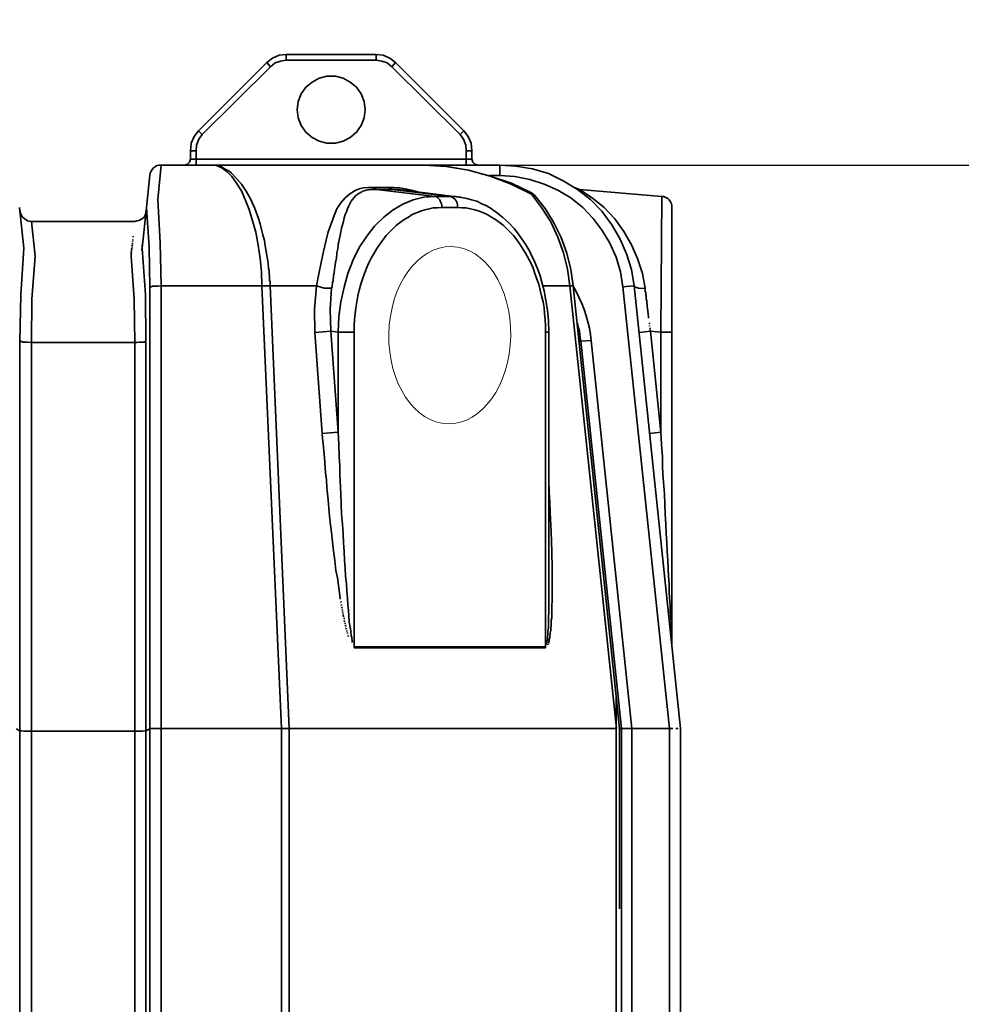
# Model space of a CAD drawing. Header units: millimetres. Extents: x -1661 to 8978, y 10537 to 15989.
# Tile 16 of 24: x 5885 to 6720, y 13544 to 14418. Entities that reach past the tile are written whole.
import ezdxf

# ---------------------------------------------------------------- set-up
doc = ezdxf.new("R2010")
doc.units = ezdxf.units.MM
doc.layers.add('C00-00-00-BLACK', color=7, linetype='Continuous')
doc.layers.add('Domyślne', color=7, linetype='Continuous')
doc.layers.add('Eko_Wymiary', color=7, linetype='Continuous', lineweight=20)
doc.styles.get("Standard").update_dxf_attribs({"font": 'arial.ttf'})
doc.dimstyles.new('ISO-25', dxfattribs={"dimtxt": 2.5, "dimasz": 2.5, "dimexe": 1.25, "dimexo": 0.625, "dimtad": 1, "dimtxsty": 'Standard', "dimcen": 2.5, "dimadec": 0, "dimazin": 0, "dimtfac": 1, "dimtmove": 0, "dimatfit": 3, "dimfxl": 0, "dimarcsym": 0})

# ---------------------------------------------------------------- blocks, each defined once
blk = doc.blocks.new('*D137')
at = {"layer": 'Defpoints', "color": 0}
for p in [(6273.53, 14289.02), (6855.09, 14289.02), (6458.49, 12669.3)]:
    blk.add_point(p, dxfattribs=at)
at = {"layer": 'Eko_Wymiary', "color": 0, "lineweight": -2, "ltscale": 2}
for p, q in [((6274.16, 14289.02), (6856.34, 14289.02)), ((6855.09, 12719.3), (6855.09, 14239.02)), ((6459.12, 12669.3), (6856.34, 12669.3))]:
    blk.add_line(p, q, dxfattribs=at)
at = {"layer": 'Eko_Wymiary', "color": 0}
for points in [[(6863.42, 14239.02), (6846.76, 14239.02), (6855.09, 14289.02)], [(6846.76, 12719.3), (6863.42, 12719.3), (6855.09, 12669.3)]]:
    blk.add_solid(points, dxfattribs=at)
at = {"layer": 'Eko_Wymiary', "color": 0, "insert": (6824.57, 13249.3), "char_height": 50, "attachment_point": 5, "rotation": 90}
blk.add_mtext('1620', dxfattribs=at)
blk = doc.blocks.new('*D138')
at = {"layer": 'Defpoints', "color": 0}
for p in [(4667.98, 15749.17), (7065.09, 15749.17), (6276.61, 12669.3)]:
    blk.add_point(p, dxfattribs=at)
at = {"layer": 'Eko_Wymiary', "color": 0, "lineweight": -2, "ltscale": 2}
for p, q in [((4668.61, 15749.17), (7066.34, 15749.17)), ((7065.09, 12719.3), (7065.09, 15699.17)), ((6277.23, 12669.3), (7066.34, 12669.3))]:
    blk.add_line(p, q, dxfattribs=at)
at = {"layer": 'Eko_Wymiary', "color": 0}
for points in [[(7073.42, 15699.17), (7056.76, 15699.17), (7065.09, 15749.17)], [(7056.76, 12719.3), (7073.42, 12719.3), (7065.09, 12669.3)]]:
    blk.add_solid(points, dxfattribs=at)
at = {"layer": 'Eko_Wymiary', "color": 0, "insert": (7034.56, 13472.73), "char_height": 50, "attachment_point": 5, "rotation": 90}
blk.add_mtext('3065', dxfattribs=at)
blk = doc.blocks.new('A$C31ED3315')
at = {"layer": 'C00-00-00-BLACK', "color": 7, "linetype": 'Continuous', "lineweight": 35}
for p, q in [((2414.02, 1710.8), (2419.11, 1714.62)), ((2419.11, 1714.62), (2425.03, 1717.16)), ((2425.03, 1717.16), (2431.39, 1718.01)), ((2431.39, 1718.01), (2511.04, 1718.01)), ((2431.39, 1712.93), (2431.39, 1718.01)), ((2511.04, 1718.01), (2517.4, 1717.16)), ((2511.04, 1712.93), (2511.04, 1718.01)), ((2517.4, 1717.16), (2523.32, 1714.62)), ((2523.32, 1714.62), (2528.41, 1710.8)), ((2353.43, 1650.23), (2414.02, 1710.8)), ((2356.82, 1646.83), (2417.41, 1706.99)), ((2417.41, 1706.99), (2414.02, 1710.8)), ((2417.41, 1706.99), (2421.64, 1710.38)), ((2421.64, 1710.38), (2426.31, 1712.07)), ((2426.31, 1712.07), (2431.39, 1712.93)), ((2431.39, 1712.93), (2511.04, 1712.93)), ((2511.04, 1712.93), (2516.12, 1712.07)), ((2516.12, 1712.07), (2520.79, 1710.38)), ((2520.79, 1710.38), (2525.02, 1706.99)), ((2525.02, 1706.99), (2528.41, 1710.8)), ((2525.02, 1706.99), (2585.61, 1646.83)), ((2528.41, 1710.8), (2589, 1650.23)), ((2460.61, 1696.82), (2454.28, 1693.44)), ((2467.4, 1698.52), (2460.61, 1696.82)), ((2475.02, 1698.52), (2467.4, 1698.52)), ((2481.8, 1696.82), (2475.02, 1698.52)), ((2488.15, 1693.44), (2481.8, 1696.82)), ((2448.75, 1688.78), (2444.52, 1682.84)), ((2454.28, 1693.44), (2448.75, 1688.78)), ((2493.68, 1688.78), (2488.15, 1693.44)), ((2497.91, 1682.84), (2493.68, 1688.78)), ((2444.52, 1682.84), (2441.99, 1676.07)), ((2500.44, 1676.07), (2497.91, 1682.84)), ((2441.99, 1676.07), (2441.13, 1668.86)), ((2501.3, 1668.86), (2500.44, 1676.07)), ((2441.13, 1668.86), (2441.99, 1661.67)), ((2441.99, 1661.67), (2444.52, 1654.88)), ((2497.91, 1654.88), (2500.44, 1661.67)), ((2500.44, 1661.67), (2501.3, 1668.86)), ((2444.52, 1654.88), (2448.75, 1648.96)), ((2493.68, 1648.96), (2497.91, 1654.88)), ((2347.07, 1639.21), (2349.63, 1645.14)), ((2349.63, 1645.14), (2353.43, 1650.23)), ((2356.82, 1646.83), (2353.43, 1650.23)), ((2353.86, 1642.6), (2356.82, 1646.83)), ((2448.75, 1648.96), (2454.28, 1644.29)), ((2454.28, 1644.29), (2460.61, 1640.9)), ((2481.8, 1640.9), (2488.15, 1644.29)), ((2488.15, 1644.29), (2493.68, 1648.96)), ((2585.61, 1646.83), (2589, 1650.23)), ((2585.61, 1646.83), (2588.57, 1642.6)), ((2592.8, 1645.14), (2589, 1650.23)), ((2595.35, 1639.21), (2592.8, 1645.14)), ((2346.23, 1632.43), (2347.07, 1639.21)), ((2351.32, 1632.43), (2351.74, 1637.52)), ((2351.74, 1637.52), (2353.86, 1642.6)), ((2460.61, 1640.9), (2467.4, 1639.21)), ((2467.4, 1639.21), (2475.02, 1639.21)), ((2475.02, 1639.21), (2481.8, 1640.9)), ((2588.57, 1642.6), (2590.68, 1637.52)), ((2590.68, 1637.52), (2591.1, 1632.43)), ((2596.2, 1632.43), (2595.35, 1639.21)), ((2346.23, 1624.81), (2346.23, 1632.43)), ((2346.23, 1632.43), (2351.32, 1632.43)), ((2351.32, 1624.81), (2351.32, 1632.43)), ((2591.1, 1624.81), (2591.1, 1632.43)), ((2591.1, 1632.43), (2596.2, 1632.43)), ((2596.2, 1624.81), (2596.2, 1632.43)), ((2315.3, 1618.45), (2313.62, 1617.18)), ((2316.58, 1619.29), (2315.3, 1618.45)), ((2318.69, 1619.72), (2316.58, 1619.29)), ((2320.39, 1619.72), (2317.42, 1589.22)), ((2320.39, 1619.72), (2318.69, 1619.72)), ((2364.45, 1619.72), (2320.39, 1619.72)), ((2341.15, 1619.72), (2343.69, 1620.56)), ((2343.69, 1620.56), (2345.39, 1622.27)), ((2345.39, 1622.27), (2346.23, 1624.81)), ((2346.23, 1624.81), (2351.32, 1624.81)), ((2351.32, 1624.81), (2591.1, 1624.81)), ((2351.32, 1619.72), (2351.32, 1624.81)), ((2364.45, 1619.72), (2546.63, 1619.72)), ((2365.72, 1619.72), (2364.45, 1619.72)), ((2369.54, 1619.29), (2364.45, 1619.72)), ((2367.42, 1619.72), (2365.72, 1619.72)), ((2368.26, 1619.72), (2367.42, 1619.72)), ((2369.11, 1619.29), (2368.26, 1619.72)), ((2370.38, 1619.29), (2369.11, 1619.29)), ((2374.2, 1617.18), (2369.54, 1619.29)), ((2371.65, 1618.87), (2370.38, 1619.29)), ((2372.5, 1618.45), (2371.65, 1618.87)), ((2373.77, 1618.02), (2372.5, 1618.45)), ((2376.32, 1616.75), (2373.77, 1618.02)), ((2620.78, 1619.72), (2546.63, 1619.72)), ((2546.63, 1619.72), (2553.83, 1619.72)), ((2553.4, 1619.72), (2573.32, 1618.45)), ((2553.83, 1619.72), (2573.74, 1618.45)), ((2573.32, 1618.45), (2593.23, 1615.06)), ((2573.74, 1618.45), (2593.23, 1615.06)), ((2591.1, 1619.72), (2591.1, 1624.81)), ((2591.1, 1624.81), (2596.2, 1624.81)), ((2597.04, 1622.27), (2596.2, 1624.81)), ((2598.74, 1620.56), (2597.04, 1622.27)), ((2601.27, 1619.72), (2598.74, 1620.56)), ((2635.17, 1618.87), (2620.78, 1619.72)), ((2620.78, 1610.4), (2620.78, 1619.72)), ((2650, 1616.33), (2635.17, 1618.87)), ((2310.23, 1610.83), (2307.26, 1582.01)), ((2310.66, 1612.52), (2310.23, 1610.83)), ((2311.5, 1614.21), (2310.66, 1612.52)), ((2312.34, 1615.91), (2311.5, 1614.21)), ((2313.62, 1617.18), (2312.34, 1615.91)), ((2378.85, 1613.79), (2374.2, 1617.18)), ((2378.44, 1615.48), (2376.32, 1616.75)), ((2380.55, 1614.21), (2378.44, 1615.48)), ((2383.09, 1609.56), (2378.85, 1613.79)), ((2382.67, 1612.52), (2380.55, 1614.21)), ((2387.34, 1607.85), (2382.67, 1612.52)), ((2387.34, 1603.62), (2383.09, 1609.56)), ((2593.23, 1615.06), (2612.29, 1609.98)), ((2593.23, 1615.06), (2612.29, 1609.98)), ((2611.86, 1610.4), (2620.78, 1610.4)), ((2612.29, 1609.98), (2630.93, 1602.77)), ((2612.29, 1609.98), (2631.36, 1603.62)), ((2620.78, 1610.4), (2634.33, 1609.56)), ((2634.33, 1609.56), (2647.46, 1607.01)), ((2663.98, 1612.1), (2650, 1616.33)), ((2677.11, 1605.74), (2663.98, 1612.1)), ((2391.57, 1602.77), (2387.34, 1607.85)), ((2391.57, 1596.85), (2387.34, 1603.62)), ((2395.8, 1596.42), (2391.57, 1602.77)), ((2630.93, 1602.77), (2649.16, 1593.87)), ((2631.36, 1603.62), (2649.16, 1595.14)), ((2647.46, 1607.01), (2660.18, 1602.77)), ((2660.18, 1602.77), (2672.45, 1597.27)), ((2689.82, 1598.12), (2677.11, 1605.74)), ((2394.96, 1589.22), (2391.57, 1596.85)), ((2400.03, 1589.22), (2395.8, 1596.42)), ((2483.5, 1590.49), (2487.73, 1594.3)), ((2487.73, 1594.3), (2493.25, 1597.27)), ((2491.55, 1590.91), (2493.25, 1592.6)), ((2493.25, 1597.27), (2496.21, 1598.54)), ((2493.25, 1592.6), (2494.94, 1593.87)), ((2494.94, 1593.87), (2496.21, 1594.72)), ((2496.21, 1598.54), (2500.02, 1599.39)), ((2496.21, 1594.72), (2497.05, 1595.14)), ((2497.05, 1595.14), (2498.32, 1595.99)), ((2498.32, 1595.99), (2499.17, 1596.42)), ((2499.17, 1596.42), (2500.44, 1596.85)), ((2500.02, 1599.39), (2503.84, 1599.81)), ((2500.44, 1596.85), (2502.14, 1597.27)), ((2502.14, 1597.27), (2503.41, 1597.69)), ((2503.41, 1597.69), (2504.68, 1597.69)), ((2503.84, 1599.81), (2508.07, 1599.81)), ((2504.68, 1597.69), (2505.95, 1598.12)), ((2505.95, 1598.12), (2506.8, 1598.12)), ((2506.8, 1598.12), (2508.07, 1598.12)), ((2508.07, 1599.81), (2522.06, 1599.81)), ((2511.46, 1598.12), (2508.07, 1599.81)), ((2508.07, 1598.12), (2508.91, 1598.12)), ((2508.91, 1598.12), (2510.19, 1598.12)), ((2510.19, 1598.12), (2511.46, 1598.12)), ((2563.15, 1591.76), (2511.46, 1598.12)), ((2511.46, 1598.12), (2525.45, 1598.12)), ((2522.06, 1599.81), (2526.71, 1599.81)), ((2525.45, 1598.12), (2522.06, 1599.81)), ((2525.45, 1598.12), (2526.29, 1598.12)), ((2577.12, 1591.76), (2525.45, 1598.12)), ((2526.29, 1598.12), (2527.13, 1598.12)), ((2526.71, 1599.81), (2531.8, 1599.39)), ((2527.55, 1598.12), (2528.41, 1598.12)), ((2528.41, 1598.12), (2529.25, 1598.12)), ((2529.25, 1598.12), (2530.1, 1598.12)), ((2530.1, 1598.12), (2530.95, 1598.12)), ((2530.95, 1598.12), (2531.8, 1598.12)), ((2531.8, 1599.39), (2536.88, 1598.54)), ((2532.22, 1597.69), (2533.08, 1597.69)), ((2533.49, 1597.69), (2584.75, 1591.33)), ((2536.88, 1598.54), (2542.38, 1597.27)), ((2542.38, 1597.27), (2544.94, 1596.85)), ((2544.94, 1596.85), (2547.9, 1595.99)), ((2553.4, 1591.33), (2563.15, 1591.76)), ((2563.15, 1591.76), (2577.12, 1591.76)), ((2564.42, 1591.76), (2563.15, 1591.76)), ((2565.69, 1590.91), (2564.42, 1591.76)), ((2577.12, 1591.76), (2581.79, 1591.76)), ((2579.24, 1590.91), (2577.12, 1591.76)), ((2581.79, 1591.76), (2586.45, 1591.33)), ((2649.16, 1595.14), (2651.69, 1593.03)), ((2649.16, 1594.72), (2649.16, 1593.87)), ((2649.16, 1593.87), (2658.04, 1582.01)), ((2649.16, 1593.87), (2650.42, 1593.87)), ((2650.42, 1593.87), (2651.69, 1593.03)), ((2651.69, 1593.03), (2661.02, 1581.16)), ((2672.45, 1597.27), (2683.89, 1590.49)), ((2688.13, 1599.39), (2686.86, 1599.81)), ((2689.4, 1598.96), (2688.13, 1599.39)), ((2690.25, 1598.54), (2689.4, 1598.96)), ((2701.26, 1589.22), (2689.82, 1598.12)), ((2691.52, 1598.12), (2690.25, 1598.54)), ((2764.81, 1591.76), (2691.52, 1598.12)), ((2702.95, 1590.49), (2691.52, 1598.12)), ((2763.97, 1471.44), (2764.81, 1591.76)), ((2766.5, 1591.76), (2764.81, 1591.76)), ((2768.2, 1590.91), (2766.5, 1591.76)), ((2317.42, 1589.22), (2319.54, 1550.66)), ((2398.35, 1580.32), (2394.96, 1589.22)), ((2403.43, 1581.16), (2400.03, 1589.22)), ((2476.29, 1580.74), (2479.69, 1586.25)), ((2479.69, 1586.25), (2483.5, 1590.49)), ((2485.62, 1580.74), (2486.46, 1582.86)), ((2486.46, 1582.86), (2487.73, 1585.41)), ((2487.73, 1585.41), (2489.01, 1587.52)), ((2489.01, 1587.52), (2490.28, 1589.22)), ((2490.28, 1589.22), (2491.55, 1590.91)), ((2526.29, 1579.89), (2534.76, 1584.98)), ((2534.76, 1584.98), (2544.08, 1588.79)), ((2544.08, 1588.79), (2553.4, 1591.33)), ((2566.53, 1590.06), (2565.69, 1590.91)), ((2567.81, 1588.79), (2566.53, 1590.06)), ((2568.22, 1587.1), (2567.81, 1588.79)), ((2569.09, 1585.41), (2568.22, 1587.1)), ((2569.5, 1583.71), (2569.09, 1585.41)), ((2569.5, 1582.01), (2569.5, 1583.71)), ((2581.38, 1589.22), (2579.24, 1590.91)), ((2582.22, 1587.95), (2581.38, 1589.22)), ((2583.06, 1586.25), (2582.22, 1587.95)), ((2583.48, 1584.14), (2583.06, 1586.25)), ((2583.48, 1582.01), (2583.48, 1584.14)), ((2584.75, 1591.33), (2586.87, 1590.91)), ((2586.87, 1590.91), (2591.53, 1590.06)), ((2591.53, 1590.06), (2595.77, 1588.79)), ((2595.77, 1588.79), (2600.43, 1587.52)), ((2600.43, 1587.52), (2605.09, 1585.41)), ((2605.09, 1585.41), (2608.49, 1583.71)), ((2608.49, 1583.71), (2612.29, 1581.59)), ((2683.89, 1590.49), (2694.48, 1582.01)), ((2711.44, 1578.62), (2701.26, 1589.22)), ((2713.55, 1582.01), (2702.95, 1590.49)), ((2769.89, 1590.06), (2768.2, 1590.91)), ((2771.16, 1588.79), (2769.89, 1590.06)), ((2772.43, 1587.1), (2771.16, 1588.79)), ((2773.28, 1585.41), (2772.43, 1587.1)), ((2773.7, 1583.71), (2773.28, 1585.41)), ((2773.7, 1582.01), (2773.7, 1583.71)), ((2198.38, 1546.01), (2194.56, 1582.01)), ((2194.99, 1578.62), (2195.42, 1576.93)), ((2195.42, 1576.93), (2196.26, 1574.81)), ((2196.26, 1574.81), (2197.53, 1573.12)), ((2307.26, 1582.01), (2303.44, 1546.01)), ((2305.99, 1575.24), (2305.13, 1573.54)), ((2306.83, 1576.93), (2305.99, 1575.24)), ((2306.83, 1578.62), (2306.83, 1576.93)), ((2307.26, 1582.01), (2309.8, 1546.85)), ((2401.32, 1570.15), (2398.35, 1580.32)), ((2406.82, 1572.27), (2403.43, 1581.16)), ((2471.21, 1567.61), (2473.76, 1574.81)), ((2473.76, 1574.81), (2476.29, 1580.74)), ((2482.66, 1572.7), (2483.5, 1575.66)), ((2483.5, 1575.66), (2484.76, 1578.2)), ((2484.76, 1578.2), (2485.62, 1580.74)), ((2517.83, 1573.54), (2526.29, 1579.89)), ((2539.84, 1573.54), (2543.24, 1575.66)), ((2543.24, 1575.66), (2547.05, 1577.35)), ((2547.05, 1577.35), (2550.44, 1578.62)), ((2550.44, 1578.62), (2554.25, 1579.89)), ((2554.25, 1579.89), (2558.07, 1580.74)), ((2558.07, 1580.74), (2561.87, 1581.59)), ((2561.87, 1581.59), (2565.69, 1581.59)), ((2565.69, 1581.59), (2569.5, 1582.01)), ((2569.5, 1582.01), (2583.48, 1582.01)), ((2583.48, 1582.01), (2587.3, 1581.59)), ((2587.3, 1581.59), (2591.1, 1581.59)), ((2591.1, 1581.59), (2594.93, 1580.74)), ((2594.93, 1580.74), (2598.74, 1579.89)), ((2598.74, 1579.89), (2602.55, 1578.62)), ((2602.55, 1578.62), (2606.36, 1577.35)), ((2606.36, 1577.35), (2609.76, 1575.66)), ((2609.76, 1575.66), (2613.56, 1573.54)), ((2612.29, 1581.59), (2614.83, 1579.89)), ((2614.83, 1579.89), (2617.8, 1577.78)), ((2617.8, 1577.78), (2623.31, 1573.54)), ((2658.04, 1582.01), (2666.1, 1569.3)), ((2661.02, 1581.16), (2668.64, 1568.88)), ((2694.48, 1582.01), (2703.81, 1572.27)), ((2720.33, 1566.76), (2711.44, 1578.62)), ((2722.86, 1571.85), (2713.55, 1582.01)), ((2773.7, 1471.44), (2773.7, 1582.01)), ((2197.53, 1573.12), (2199.22, 1571.85)), ((2199.22, 1571.85), (2201.76, 1570.15)), ((2201.76, 1570.15), (2205.15, 1569.72)), ((2205.15, 1569.72), (2208.55, 1538.8)), ((2297.09, 1569.72), (2205.15, 1569.72)), ((2298.78, 1570.15), (2297.09, 1569.72)), ((2300.48, 1570.58), (2298.78, 1570.15)), ((2302.17, 1571.43), (2300.48, 1570.58)), ((2303.87, 1572.27), (2302.17, 1571.43)), ((2305.13, 1573.54), (2303.87, 1572.27)), ((2404.28, 1559.99), (2401.32, 1570.15)), ((2408.09, 1567.61), (2406.82, 1572.27)), ((2409.35, 1562.53), (2408.09, 1567.61)), ((2468.67, 1560.41), (2471.21, 1567.61)), ((2480.53, 1563.8), (2481.39, 1566.76)), ((2481.39, 1566.76), (2482.23, 1569.72)), ((2482.23, 1569.72), (2482.66, 1572.7)), ((2502.98, 1556.59), (2509.77, 1565.49)), ((2509.77, 1565.49), (2517.83, 1573.54)), ((2526.29, 1563.37), (2529.25, 1566.34)), ((2529.25, 1566.34), (2532.65, 1568.88)), ((2532.65, 1568.88), (2536.04, 1571.43)), ((2536.04, 1571.43), (2539.84, 1573.54)), ((2613.56, 1573.54), (2616.95, 1571.43)), ((2616.95, 1571.43), (2620.35, 1568.88)), ((2620.35, 1568.88), (2623.74, 1566.34)), ((2623.31, 1573.54), (2628.81, 1568.45)), ((2623.74, 1566.34), (2626.7, 1563.37)), ((2628.81, 1568.45), (2633.9, 1562.95)), ((2666.1, 1569.3), (2672.45, 1555.74)), ((2668.64, 1568.88), (2675.41, 1555.32)), ((2703.81, 1572.27), (2711.85, 1561.68)), ((2727.53, 1554.47), (2720.33, 1566.76)), ((2730.92, 1560.83), (2722.86, 1571.85)), ((2295.4, 1556.59), (2295.4, 1555.74)), ((2406.39, 1548.55), (2404.28, 1559.99)), ((2410.62, 1557.87), (2409.35, 1562.53)), ((2411.9, 1552.78), (2410.62, 1557.87)), ((2466.55, 1551.93), (2468.67, 1560.41)), ((2478.42, 1553.2), (2479.27, 1557.01)), ((2479.27, 1557.01), (2479.69, 1560.41)), ((2479.69, 1560.41), (2480.53, 1563.8)), ((2496.21, 1546.43), (2502.98, 1556.59)), ((2514.43, 1549.39), (2519.93, 1557.01)), ((2519.93, 1557.01), (2526.29, 1563.37)), ((2626.7, 1563.37), (2630.08, 1559.99)), ((2630.08, 1559.99), (2633.04, 1557.01)), ((2633.04, 1557.01), (2636.01, 1553.2)), ((2633.9, 1562.95), (2638.14, 1557.45)), ((2638.14, 1557.45), (2640.26, 1554.47)), ((2711.85, 1561.68), (2718.63, 1550.24)), ((2737.7, 1548.97), (2730.92, 1560.83)), ((2294.54, 1548.97), (2294.54, 1548.12)), ((2295.4, 1553.63), (2294.97, 1552.78)), ((2294.97, 1551.93), (2294.97, 1551.09)), ((2294.97, 1550.24), (2294.97, 1549.39)), ((2303.87, 1550.66), (2303.03, 1543.88)), ((2319.54, 1550.66), (2320.39, 1512.53)), ((2408.09, 1536.68), (2406.39, 1548.55)), ((2412.74, 1548.12), (2411.9, 1552.78)), ((2413.59, 1543.03), (2412.74, 1548.12)), ((2464.43, 1543.03), (2466.55, 1551.93)), ((2477.13, 1545.58), (2477.56, 1547.7)), ((2477.56, 1549.39), (2478, 1551.51)), ((2477.56, 1547.7), (2477.56, 1549.39)), ((2478, 1551.51), (2478.42, 1553.2)), ((2511.89, 1545.58), (2514.43, 1549.39)), ((2636.01, 1553.2), (2638.56, 1549.39)), ((2638.56, 1549.39), (2643.63, 1541.34)), ((2640.26, 1554.47), (2642.37, 1551.51)), ((2642.37, 1551.51), (2644.06, 1548.97)), ((2644.06, 1548.97), (2645.76, 1546.01)), ((2672.45, 1555.74), (2677.54, 1541.76)), ((2675.41, 1555.32), (2680.5, 1541.34)), ((2718.63, 1550.24), (2724.14, 1537.95)), ((2733.46, 1540.92), (2727.53, 1554.47)), ((2743.21, 1536.68), (2737.7, 1548.97)), ((2198.38, 1546.01), (2195.83, 1504.48)), ((2294.11, 1542.61), (2293.7, 1541.76)), ((2293.7, 1541.76), (2293.7, 1540.92)), ((2293.7, 1540.49), (2293.7, 1539.65)), ((2293.7, 1539.65), (2293.7, 1538.8)), ((2294.54, 1546.01), (2294.11, 1545.16)), ((2294.11, 1544.74), (2294.11, 1543.88)), ((2294.11, 1543.88), (2294.11, 1543.03)), ((2294.54, 1547.28), (2294.54, 1546.43)), ((2306.4, 1504.48), (2303.44, 1546.01)), ((2309.8, 1546.85), (2310.23, 1511.26)), ((2414.45, 1537.95), (2413.59, 1543.03)), ((2462.31, 1533.3), (2464.43, 1543.03)), ((2475.87, 1537.11), (2476.29, 1541.34)), ((2476.29, 1541.34), (2477.13, 1545.58)), ((2490.7, 1535.41), (2496.21, 1546.43)), ((2506.8, 1537.11), (2509.34, 1541.34)), ((2509.34, 1541.34), (2511.89, 1545.58)), ((2643.63, 1541.34), (2648.3, 1532.87)), ((2645.76, 1546.01), (2647.46, 1543.03)), ((2647.46, 1543.03), (2648.73, 1540.07)), ((2648.73, 1540.07), (2650.85, 1536.26)), ((2677.54, 1541.76), (2680.93, 1527.36)), ((2680.5, 1541.34), (2683.89, 1526.94)), ((2737.7, 1526.94), (2733.46, 1540.92)), ((2208.55, 1538.8), (2205.57, 1500.67)), ((2293.7, 1538.8), (2296.24, 1500.67)), ((2409.35, 1524.82), (2408.09, 1536.68)), ((2415.29, 1532.45), (2414.45, 1537.95)), ((2415.29, 1530.75), (2415.29, 1532.45)), ((2415.72, 1529.48), (2415.29, 1530.75)), ((2460.2, 1523.13), (2462.31, 1533.3)), ((2474.6, 1529.05), (2475.02, 1533.3)), ((2475.02, 1533.3), (2475.87, 1537.11)), ((2486.05, 1523.55), (2490.7, 1535.41)), ((2502.56, 1528.21), (2504.68, 1532.87)), ((2504.68, 1532.87), (2506.8, 1537.11)), ((2648.3, 1532.87), (2650.42, 1528.21)), ((2650.85, 1536.26), (2652.55, 1532.03)), ((2652.55, 1532.03), (2654.65, 1526.94)), ((2724.14, 1537.95), (2727.96, 1524.82)), ((2747.44, 1523.55), (2743.21, 1536.68)), ((2409.78, 1512.53), (2409.35, 1524.82)), ((2415.72, 1527.78), (2415.72, 1529.48)), ((2416.14, 1526.09), (2415.72, 1527.78)), ((2416.14, 1524.4), (2416.14, 1526.09)), ((2416.14, 1522.7), (2416.14, 1524.4)), ((2416.57, 1521.01), (2416.14, 1522.7)), ((2458.08, 1512.53), (2460.2, 1523.13)), ((2473.33, 1522.28), (2473.76, 1523.55)), ((2473.33, 1521.01), (2473.33, 1522.28)), ((2473.76, 1524.82), (2474.17, 1526.09)), ((2473.76, 1523.55), (2473.76, 1524.82)), ((2474.17, 1527.36), (2474.6, 1529.05)), ((2474.17, 1526.09), (2474.17, 1527.36)), ((2482.66, 1511.26), (2486.05, 1523.55)), ((2499.17, 1518.47), (2500.87, 1523.55)), ((2500.87, 1523.55), (2502.56, 1528.21)), ((2650.42, 1528.21), (2652.12, 1523.55)), ((2652.12, 1523.55), (2653.81, 1518.47)), ((2654.65, 1526.94), (2656.78, 1521.43)), ((2680.93, 1527.36), (2683.03, 1512.53)), ((2683.89, 1526.94), (2686.01, 1512.53)), ((2727.96, 1524.82), (2730.07, 1511.69)), ((2740.25, 1512.53), (2737.7, 1526.94)), ((2749.98, 1510.42), (2747.44, 1523.55)), ((2416.57, 1519.32), (2416.57, 1521.01)), ((2416.57, 1517.61), (2416.57, 1519.32)), ((2416.98, 1515.92), (2416.57, 1517.61)), ((2416.98, 1514.23), (2416.98, 1515.92)), ((2416.98, 1512.53), (2416.98, 1514.23)), ((2472.06, 1512.96), (2472.49, 1514.23)), ((2472.06, 1511.69), (2472.06, 1512.96)), ((2472.49, 1515.5), (2472.9, 1516.77)), ((2472.49, 1514.23), (2472.49, 1515.5)), ((2472.9, 1518.47), (2473.33, 1519.74)), ((2472.9, 1516.77), (2472.9, 1518.47)), ((2473.33, 1519.74), (2473.33, 1521.01)), ((2496.21, 1508.72), (2497.48, 1513.8)), ((2497.48, 1513.8), (2499.17, 1518.47)), ((2653.81, 1518.47), (2655.51, 1513.8)), ((2655.51, 1513.8), (2656.78, 1508.72)), ((2656.78, 1521.43), (2658.47, 1514.65)), ((2658.47, 1514.65), (2660.18, 1507.88)), ((2195.83, 1504.48), (2194.99, 1463.39)), ((2306.83, 1463.39), (2306.4, 1504.48)), ((2310.23, 1511.26), (2310.23, 1118.96)), ((2311.5, 1511.69), (2310.66, 1511.69)), ((2312.77, 1512.11), (2311.5, 1511.69)), ((2314.46, 1512.11), (2312.77, 1512.11)), ((2317.42, 1512.11), (2314.46, 1512.11)), ((2320.39, 1512.53), (2317.42, 1512.11)), ((2320.39, 1512.53), (2409.78, 1512.53)), ((2320.39, 1119.39), (2320.39, 1512.53)), ((2409.78, 1512.53), (2416.98, 1512.53)), ((2427.16, 1119.39), (2409.78, 1512.53)), ((2416.98, 1512.53), (2458.08, 1512.53)), ((2433.93, 1119.39), (2416.98, 1512.53)), ((2458.08, 1512.53), (2456.38, 1491.77)), ((2464.86, 1510.42), (2458.08, 1512.53)), ((2471.64, 1510.42), (2464.86, 1510.42)), ((2470.37, 1491.35), (2471.64, 1510.42)), ((2471.64, 1510.42), (2472.06, 1511.69)), ((2479.69, 1498.13), (2482.66, 1511.26)), ((2494.94, 1503.63), (2496.21, 1508.72)), ((2656.78, 1508.72), (2658.04, 1503.63)), ((2658.89, 1512.53), (2683.03, 1512.53)), ((2660.18, 1507.88), (2661.86, 1499.4)), ((2683.03, 1512.53), (2724.57, 1119.39)), ((2683.03, 1512.53), (2684.32, 1512.53)), ((2684.32, 1512.53), (2685.17, 1512.53)), ((2685.17, 1512.53), (2686.01, 1512.53)), ((2686.01, 1512.53), (2727.1, 1119.39)), ((2687.29, 1509.99), (2686.01, 1512.11)), ((2688.56, 1507.45), (2687.29, 1509.99)), ((2691.09, 1502.36), (2688.56, 1507.45)), ((2730.07, 1511.69), (2740.25, 1512.53)), ((2771.59, 1119.39), (2730.07, 1511.69)), ((2781.33, 1119.39), (2740.25, 1512.53)), ((2740.66, 1511.69), (2740.25, 1512.53)), ((2742.35, 1510.84), (2741.09, 1511.26)), ((2744.05, 1510.42), (2742.35, 1510.84)), ((2746.58, 1509.99), (2744.05, 1510.42)), ((2749.98, 1510.42), (2746.58, 1509.99)), ((2749.98, 1509.15), (2749.98, 1510.42)), ((2749.98, 1508.3), (2749.98, 1509.15)), ((2749.98, 1507.45), (2749.98, 1508.3)), ((2750.41, 1506.61), (2749.98, 1507.45)), ((2750.41, 1505.33), (2750.41, 1506.61)), ((2750.41, 1504.48), (2750.41, 1505.33)), ((2750.84, 1503.63), (2750.41, 1504.48)), ((2205.57, 1500.67), (2205.15, 1462.12)), ((2296.24, 1500.67), (2297.09, 1462.12)), ((2478, 1485), (2479.69, 1498.13)), ((2493.25, 1493.05), (2494.09, 1498.13)), ((2494.09, 1498.13), (2494.94, 1503.63)), ((2658.04, 1503.63), (2659.32, 1498.13)), ((2659.32, 1498.13), (2660.18, 1493.05)), ((2661.86, 1499.4), (2663.14, 1490.92)), ((2693.63, 1496.86), (2691.09, 1502.36)), ((2695.75, 1491.35), (2693.63, 1496.86)), ((2750.84, 1502.36), (2750.84, 1503.63)), ((2750.84, 1501.52), (2750.84, 1502.36)), ((2750.84, 1500.25), (2750.84, 1501.52)), ((2751.25, 1499.4), (2750.84, 1500.25)), ((2751.25, 1498.13), (2751.25, 1499.4)), ((2751.25, 1497.28), (2751.25, 1498.13)), ((2751.68, 1496.01), (2751.25, 1497.28)), ((2751.68, 1495.17), (2751.68, 1496.01)), ((2456.38, 1491.77), (2456.81, 1471.02)), ((2470.79, 1472.29), (2470.37, 1491.35)), ((2491.98, 1482.46), (2492.39, 1487.54)), ((2492.39, 1487.54), (2493.25, 1493.05)), ((2660.18, 1493.05), (2660.59, 1487.54)), ((2660.59, 1487.54), (2661.02, 1482.46)), ((2663.14, 1490.92), (2663.98, 1481.61)), ((2697.44, 1485.84), (2695.75, 1491.35)), ((2751.68, 1493.9), (2751.68, 1495.17)), ((2752.11, 1492.63), (2751.68, 1493.9)), ((2752.95, 1484.57), (2752.11, 1492.63)), ((2477.56, 1471.44), (2478, 1485)), ((2491.55, 1476.94), (2491.98, 1482.46)), ((2661.02, 1482.46), (2661.44, 1476.94)), ((2663.98, 1481.61), (2664.41, 1471.44)), ((2689.82, 1479.48), (2690.25, 1477.37)), ((2699.15, 1480.34), (2697.44, 1485.84)), ((2700.42, 1474.83), (2699.15, 1480.34)), ((2752.95, 1483.73), (2752.95, 1484.57)), ((2753.8, 1478.64), (2753.8, 1479.48)), ((2456.81, 1471.02), (2470.79, 1472.29)), ((2456.81, 1471.02), (2463.16, 1381.21)), ((2477.56, 1471.44), (2470.79, 1472.29)), ((2477.56, 1382.48), (2470.79, 1472.29)), ((2491.55, 1471.44), (2477.56, 1471.44)), ((2477.56, 1382.48), (2477.56, 1471.44)), ((2491.55, 1471.44), (2491.55, 1476.94)), ((2491.55, 1191.83), (2491.55, 1471.44)), ((2661.44, 1476.94), (2661.44, 1471.44)), ((2661.44, 1471.44), (2661.44, 1191.83)), ((2664.41, 1471.44), (2661.44, 1471.44)), ((2664.41, 1471.44), (2664.41, 1247.76)), ((2690.25, 1477.37), (2690.67, 1475.25)), ((2690.67, 1475.25), (2691.52, 1472.29)), ((2691.52, 1472.29), (2691.95, 1469.32)), ((2691.95, 1469.32), (2692.36, 1466.35)), ((2701.26, 1469.32), (2700.42, 1474.83)), ((2702.11, 1463.81), (2701.26, 1469.32)), ((2744.48, 1471.02), (2754.64, 1472.29)), ((2753.8, 1476.52), (2753.8, 1477.37)), ((2754.22, 1474.4), (2754.22, 1475.25)), ((2754.22, 1472.71), (2754.22, 1473.56)), ((2763.97, 1471.44), (2754.64, 1472.29)), ((2763.97, 1382.48), (2754.64, 1472.29)), ((2773.7, 1471.44), (2763.97, 1471.44)), ((2763.97, 1382.48), (2763.97, 1471.44)), ((2773.7, 1191.83), (2773.7, 1471.44)), ((2194.99, 1463.39), (2194.99, 1117.26)), ((2196.26, 1462.96), (2195.42, 1462.96)), ((2197.53, 1462.54), (2196.26, 1462.96)), ((2199.22, 1462.54), (2197.53, 1462.54)), ((2201.76, 1462.54), (2199.22, 1462.54)), ((2205.15, 1462.12), (2201.76, 1462.54)), ((2205.15, 1462.12), (2205.15, 1116.84)), ((2205.15, 1462.12), (2297.09, 1462.12)), ((2297.09, 1462.12), (2297.09, 1116.84)), ((2297.09, 1462.12), (2298.78, 1462.12)), ((2298.78, 1462.12), (2300.48, 1462.54)), ((2300.48, 1462.54), (2302.17, 1462.54)), ((2302.17, 1462.54), (2303.87, 1462.54)), ((2303.87, 1462.54), (2305.13, 1462.54)), ((2305.13, 1462.54), (2305.99, 1462.96)), ((2305.99, 1462.96), (2306.83, 1462.96)), ((2306.83, 1463.39), (2306.83, 1117.26)), ((2692.79, 1463.39), (2691.09, 1463.39)), ((2692.36, 1466.35), (2692.79, 1463.39)), ((2692.79, 1463.39), (2702.11, 1463.81)), ((2692.79, 1463.39), (2728.8, 1119.39)), ((2738.12, 1119.39), (2702.11, 1463.81)), ((2463.16, 1381.21), (2477.56, 1382.48)), ((2478, 1371.46), (2477.56, 1382.48)), ((2753.8, 1381.21), (2763.97, 1382.48)), ((2764.39, 1371.46), (2763.97, 1382.48)), ((2463.58, 1376.98), (2463.16, 1381.21)), ((2464, 1372.31), (2463.58, 1376.98)), ((2465.28, 1359.6), (2464, 1372.31)), ((2478.42, 1360.45), (2478, 1371.46)), ((2765.24, 1360.45), (2764.39, 1371.46)), ((2466.14, 1346.47), (2465.28, 1359.6)), ((2478.84, 1352.83), (2478.42, 1360.45)), ((2765.24, 1352.83), (2765.24, 1360.45)), ((2478.84, 1345.2), (2478.84, 1352.83)), ((2765.66, 1345.2), (2765.24, 1352.83)), ((2466.98, 1340.11), (2466.14, 1346.47)), ((2467.4, 1333.34), (2466.98, 1340.11)), ((2479.69, 1327.4), (2478.84, 1345.2)), ((2766.93, 1327.4), (2765.66, 1345.2)), ((2468.67, 1322.32), (2467.4, 1333.34)), ((2664.41, 1336.3), (2664.82, 1332.91)), ((2664.82, 1332.91), (2664.82, 1329.09)), ((2469.53, 1311.3), (2468.67, 1322.32)), ((2480.53, 1309.6), (2479.69, 1327.4)), ((2664.82, 1329.09), (2665.25, 1320.2)), ((2767.77, 1309.6), (2766.93, 1327.4)), ((2665.25, 1320.2), (2665.67, 1311.3)), ((2470.37, 1302.41), (2469.53, 1311.3)), ((2481.39, 1300.71), (2480.53, 1309.6)), ((2665.67, 1311.3), (2666.52, 1293.94)), ((2768.2, 1300.71), (2767.77, 1309.6)), ((2471.64, 1293.51), (2470.37, 1302.41)), ((2481.8, 1292.24), (2481.39, 1300.71)), ((2768.63, 1292.24), (2768.2, 1300.71)), ((2472.49, 1285.03), (2471.64, 1293.51)), ((2482.23, 1284.18), (2481.8, 1292.24)), ((2666.52, 1293.94), (2666.94, 1276.56)), ((2769.05, 1284.18), (2768.63, 1292.24)), ((2473.33, 1276.99), (2472.49, 1285.03)), ((2474.6, 1268.51), (2473.33, 1276.99)), ((2482.66, 1276.56), (2482.23, 1284.18)), ((2769.47, 1276.56), (2769.05, 1284.18)), ((2475.45, 1259.61), (2474.6, 1268.51)), ((2483.08, 1268.93), (2482.66, 1276.56)), ((2483.5, 1261.31), (2483.08, 1268.93)), ((2666.94, 1276.56), (2667.37, 1261.74)), ((2769.89, 1268.93), (2769.47, 1276.56)), ((2770.32, 1261.31), (2769.89, 1268.93)), ((2476.72, 1253.26), (2475.45, 1259.61)), ((2483.92, 1254.54), (2483.5, 1261.31)), ((2667.37, 1261.74), (2667.37, 1246.48)), ((2770.73, 1254.54), (2770.32, 1261.31)), ((2479.27, 1235.04), (2476.72, 1253.26)), ((2484.76, 1247.76), (2483.92, 1254.54)), ((2771.16, 1247.76), (2770.73, 1254.54)), ((2485.19, 1241.39), (2484.76, 1247.76)), ((2664.41, 1247.76), (2664.41, 1240.98)), ((2667.37, 1246.48), (2667.37, 1240.13)), ((2771.16, 1241.39), (2771.16, 1247.76)), ((2479.27, 1234.2), (2479.27, 1235.04)), ((2485.62, 1235.04), (2485.19, 1241.39)), ((2486.05, 1229.53), (2485.62, 1235.04)), ((2664.41, 1240.98), (2664.41, 1234.2)), ((2664.41, 1234.2), (2664.41, 1228.69)), ((2667.37, 1233.35), (2666.94, 1227.84)), ((2667.37, 1240.13), (2667.37, 1233.35)), ((2771.59, 1235.04), (2771.16, 1241.39)), ((2772.02, 1229.53), (2771.59, 1235.04)), ((2480.12, 1231.23), (2479.69, 1232.07)), ((2480.53, 1228.69), (2480.12, 1229.53)), ((2480.96, 1226.57), (2480.53, 1227.42)), ((2480.96, 1224.88), (2480.96, 1225.73)), ((2486.46, 1224.03), (2486.05, 1229.53)), ((2664.41, 1228.69), (2664.41, 1222.77)), ((2666.94, 1227.84), (2666.94, 1221.91)), ((2772.02, 1224.03), (2772.02, 1229.53)), ((2481.39, 1223.18), (2481.39, 1224.03)), ((2481.8, 1221.49), (2481.39, 1222.34)), ((2481.8, 1219.79), (2481.8, 1220.63)), ((2482.23, 1218.51), (2482.23, 1219.37)), ((2482.66, 1216.83), (2482.66, 1217.67)), ((2483.08, 1215.14), (2482.66, 1215.98)), ((2486.89, 1219.37), (2486.46, 1224.03)), ((2487.31, 1214.28), (2486.89, 1219.37)), ((2664.41, 1222.77), (2663.98, 1218.1)), ((2663.98, 1218.1), (2663.98, 1213.01)), ((2666.94, 1217.67), (2666.52, 1215.55)), ((2666.52, 1215.55), (2666.52, 1213.44)), ((2666.94, 1221.91), (2666.94, 1219.79)), ((2666.94, 1219.79), (2666.94, 1217.67)), ((2772.43, 1219.37), (2772.02, 1224.03)), ((2772.86, 1214.28), (2772.43, 1219.37)), ((2483.08, 1213.85), (2483.08, 1214.71)), ((2483.5, 1212.17), (2483.5, 1213.01)), ((2483.92, 1210.48), (2483.92, 1211.32)), ((2484.35, 1209.21), (2483.92, 1210.05)), ((2484.76, 1207.51), (2484.35, 1208.36)), ((2487.73, 1210.48), (2487.31, 1214.28)), ((2488.58, 1206.24), (2487.73, 1210.48)), ((2663.98, 1209.21), (2663.55, 1205.38)), ((2663.98, 1213.01), (2663.98, 1209.21)), ((2666.52, 1210.89), (2666.1, 1208.78)), ((2666.1, 1208.78), (2666.1, 1206.65)), ((2666.52, 1213.44), (2666.52, 1210.89)), ((2772.86, 1210.48), (2772.86, 1214.28)), ((2773.28, 1206.24), (2772.86, 1210.48)), ((2485.19, 1205.38), (2485.19, 1206.24)), ((2485.62, 1203.69), (2485.62, 1204.54)), ((2486.46, 1201.15), (2486.05, 1201.99)), ((2488.58, 1204.54), (2488.58, 1206.24)), ((2489.01, 1202.85), (2488.58, 1204.54)), ((2489.01, 1201.58), (2489.01, 1202.85)), ((2489.42, 1200.3), (2489.01, 1201.58)), ((2489.42, 1199.03), (2489.42, 1200.3)), ((2489.85, 1197.76), (2489.42, 1199.03)), ((2663.14, 1198.19), (2662.71, 1196.92)), ((2663.55, 1201.99), (2663.14, 1200.73)), ((2663.14, 1200.73), (2663.14, 1199.46)), ((2663.14, 1199.46), (2663.14, 1198.19)), ((2663.55, 1205.38), (2663.55, 1203.69)), ((2663.55, 1203.69), (2663.55, 1201.99)), ((2665.25, 1199.46), (2664.82, 1198.62)), ((2664.82, 1198.62), (2664.82, 1197.34)), ((2665.67, 1202.85), (2665.25, 1201.58)), ((2665.25, 1201.58), (2665.25, 1200.73)), ((2665.25, 1200.73), (2665.25, 1199.46)), ((2666.1, 1206.65), (2665.67, 1204.12)), ((2665.67, 1204.12), (2665.67, 1202.85)), ((2773.28, 1204.54), (2773.28, 1206.24)), ((2773.28, 1202.85), (2773.28, 1204.54)), ((2773.28, 1201.58), (2773.28, 1202.85)), ((2773.28, 1200.3), (2773.28, 1201.58)), ((2773.7, 1199.03), (2773.28, 1200.3)), ((2773.7, 1197.76), (2773.7, 1199.03)), ((2489.85, 1196.5), (2489.85, 1197.76)), ((2490.28, 1195.65), (2489.85, 1196.5)), ((2661.44, 1191.83), (2491.55, 1191.83)), ((2491.55, 1190.99), (2491.55, 1191.83)), ((2661.44, 1190.99), (2491.55, 1190.99)), ((2661.44, 1191.83), (2661.44, 1190.99)), ((2662.71, 1194.79), (2662.29, 1193.95)), ((2662.71, 1196.92), (2662.71, 1196.07)), ((2662.71, 1196.07), (2662.71, 1195.23)), ((2663.98, 1194.36), (2663.55, 1193.52)), ((2664.41, 1195.65), (2663.98, 1194.79)), ((2664.82, 1197.34), (2664.41, 1196.5)), ((2664.41, 1196.5), (2664.41, 1195.65)), ((2773.7, 1196.5), (2773.7, 1197.76)), ((2773.7, 1195.65), (2773.7, 1196.5)), ((2724.14, 1147.73), (2724.14, 500.35)), ((2311.5, 1119.39), (2310.23, 1118.96)), ((2313.62, 1119.39), (2311.5, 1119.39)), ((2316.58, 1119.39), (2313.62, 1119.39)), ((2320.39, 1119.39), (2316.58, 1119.39)), ((2427.16, 1119.39), (2320.39, 1119.39)), ((2320.39, 500.35), (2320.39, 1119.39)), ((2430.97, 1119.39), (2427.16, 1119.39)), ((2427.16, 500.35), (2427.16, 1119.39)), ((2433.93, 1119.39), (2430.97, 1119.39)), ((2724.14, 1119.39), (2433.93, 1119.39)), ((2433.93, 500.35), (2433.93, 1119.39)), ((2728.8, 1119.39), (2727.1, 1119.39)), ((2727.1, 1119.39), (2727.1, 959.24)), ((2728.8, 1119.39), (2728.8, 500.35)), ((2738.12, 1119.39), (2728.8, 1119.39)), ((2771.59, 1119.39), (2738.12, 1119.39)), ((2738.12, 500.35), (2738.12, 1119.39)), ((2772.43, 1119.39), (2771.59, 1119.39)), ((2771.59, 500.35), (2771.59, 1119.39)), ((2773.28, 1119.39), (2772.43, 1119.39)), ((2774.55, 1119.39), (2773.7, 1119.39)), ((2777.95, 1119.39), (2777.1, 1119.39)), ((2779.22, 1119.39), (2778.36, 1119.39)), ((2781.33, 500.35), (2781.33, 1119.39)), ((2194.99, 1117.26), (2191.59, 1118.96)), ((2194.99, 1117.26), (2194.99, 502.46)), ((2196.26, 1117.26), (2194.99, 1117.26)), ((2198.38, 1116.84), (2196.26, 1117.26)), ((2201.34, 1116.84), (2198.38, 1116.84)), ((2205.15, 1116.84), (2201.34, 1116.84)), ((2205.15, 1116.84), (2205.15, 502.89)), ((2297.09, 1116.84), (2205.15, 1116.84)), ((2297.09, 1116.84), (2297.09, 502.89)), ((2300.48, 1116.84), (2297.09, 1116.84)), ((2303.87, 1116.84), (2300.48, 1116.84)), ((2305.99, 1117.26), (2303.87, 1116.84)), ((2306.83, 1117.26), (2305.99, 1117.26)), ((2310.23, 1118.96), (2306.83, 1117.26)), ((2306.83, 1117.26), (2306.83, 502.46)), ((2310.23, 1118.96), (2310.23, 500.76))]:
    blk.add_line(p, q, dxfattribs=at)
at = {"layer": 'Domyślne', "color": 7, "linetype": 'Continuous', "lineweight": 18}
blk.add_ellipse((2576.49, 1468.67), major_axis=(-1.45, -78.7), ratio=0.687779, dxfattribs=at)

msp = doc.modelspace()

# ---------------------------------------------------------------- block references
msp.add_blockref('A$C31ED3315', (3689.83, 12669.301))

# ---------------------------------------------------------------- dimensions: what is measured, and where the dimension line sits
at = {"layer": 'Eko_Wymiary', "ltscale": 2}
for base, p1, p2, text, picture, middle in [((7065.09, 15749.169), (6276.61, 12669.301), (4667.981, 15749.169), '3065', '*D138', (7065.09, 13472.726)), ((6855.09, 14289.024), (6458.49, 12669.301), (6273.532, 14289.024), '1620', '*D137', (6855.09, 13249.301))]:
    dim = msp.add_linear_dim(base=base, p1=p1, p2=p2, angle=90, text=text, dimstyle='ISO-25', override={"dimtxt": 50, "dimasz": 50, "dimgap": 5}, dxfattribs=at)
    dim.commit()
    dim.dimension.update_dxf_attribs({"geometry": picture, "text_midpoint": middle, "dimtype": 160})

doc.saveas('drawing.dxf')
